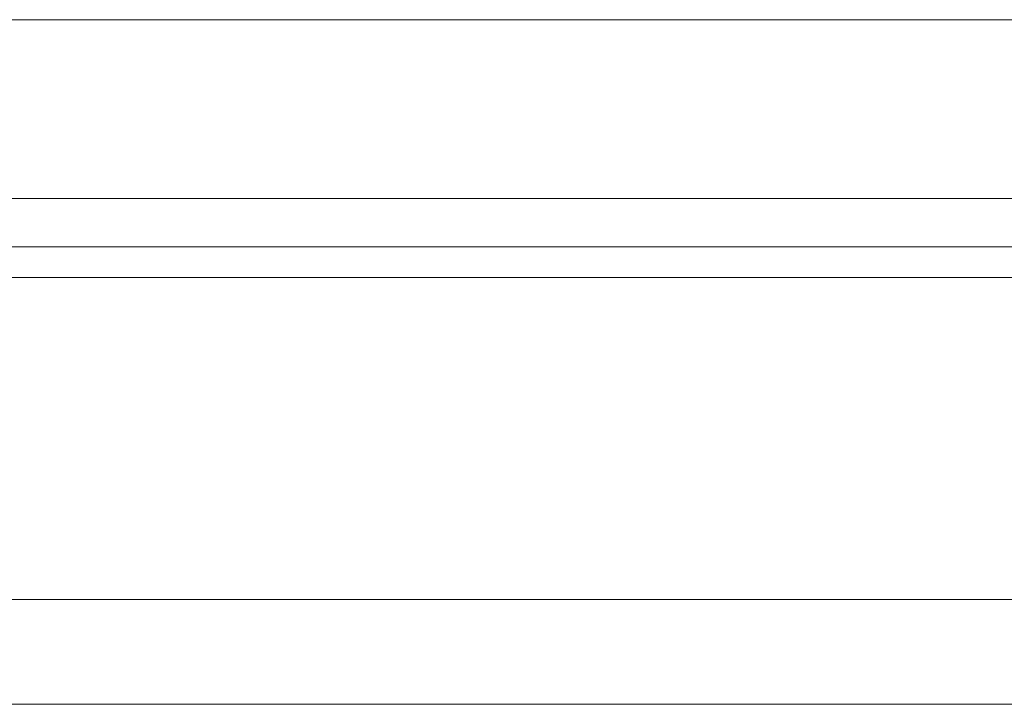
# Model space of a CAD drawing. Header units: millimetres. Extents: x 340 to 654, y 334 to 449.
# Tile 5 of 53: x 546.22 to 557.52, y 352.54 to 360.39. Entities that reach past the tile are written whole.
import ezdxf

# ---------------------------------------------------------------- set-up
doc = ezdxf.new("R2010")
doc.units = ezdxf.units.MM
doc.layers.add('OUT', color=3, linetype='Continuous')

msp = doc.modelspace()

# ---------------------------------------------------------------- linework, layer by layer
at = {"layer": 'OUT', "color": 0, "linetype": 'Continuous', "lineweight": 15}
for p, q in [((599.344, 360.392), (540.344, 360.392)), ((599.344, 358.342), (540.344, 358.342)), ((654.08, 357.788), (497.772, 357.788)), ((611.344, 357.434), (497.718, 357.434)), ((654.08, 353.742), (496.595, 353.742)), ((625.844, 352.542), (459.844, 352.542))]:
    msp.add_line(p, q, dxfattribs=at)

doc.saveas('drawing.dxf')
